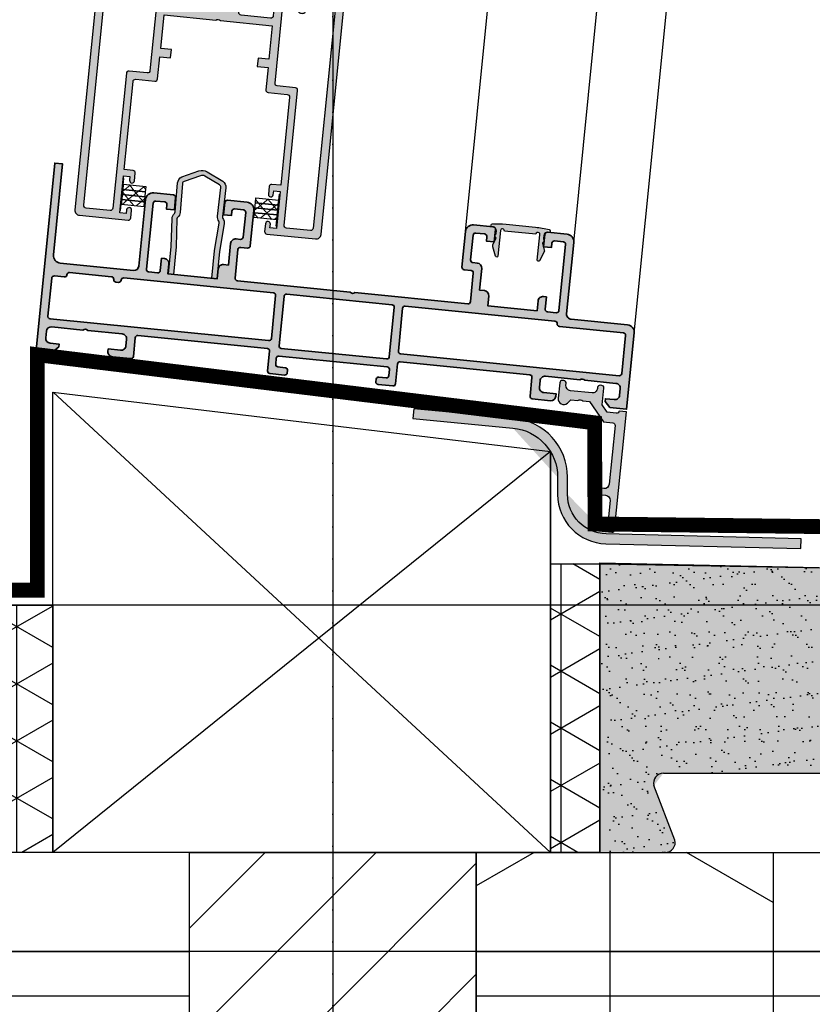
# Model space of a CAD drawing. Header units: metres. Extents: x 135527 to 1530300, y -118103 to -69281.
# Tile 24 of 89: x 151700 to 151860, y -105021 to -104822. Entities that reach past the tile are written whole.
import ezdxf

# ---------------------------------------------------------------- set-up
doc = ezdxf.new("R2010")
doc.units = ezdxf.units.M
doc.header["$LTSCALE"] = 0.1
for name, pattern in [('DASHDOT2', [12.7, 6.35, -3.175, 0, -3.175]), ('HIDDEN', [0.375, 0.25, -0.125]), ('HIDDEN2', [4.7625, 3.175, -1.5875])]:
    doc.linetypes.add(name, pattern=pattern)
doc.layers.get('DEFPOINTS').update_dxf_attribs({"color": 6})
for name, color, linetype in [('0S-aanzicht', 7, 'Continuous'), ('0S-profielen', 7, 'Continuous'), ('30', 3, 'Continuous'), ('_01-STRAMIENEN', 8, 'DASHDOT2'), ('_01_Hoogtelijnen', 253, 'HIDDEN'), ('_02-SECTION', 2, 'Continuous'), ('_02Constructie', 2, 'Continuous'), ('_03-PROJECTION', 1, 'Continuous'), ('_04-plafond', 252, 'HIDDEN2'), ('_09-HATCH', 7, 'Continuous')]:
    doc.layers.add(name, color=color, linetype=linetype)
for name, color, linetype, lineweight in [('0S-Profile Aluminium', 254, 'Continuous', 35), ('0S-Shading Aluminium', 252, 'Continuous', 20), ('0S-Shading EPDM', 25, 'Continuous', 13), ('0S-Shading PVC-U', 253, 'Continuous', 13), ('0S-toebehoren', 64, 'Continuous', 25)]:
    doc.layers.add(name, color=color, linetype=linetype, lineweight=lineweight)
doc.styles.add('NIO 1_100 klein', font='arial.ttf', dxfattribs={"height": 200})

# ---------------------------------------------------------------- blocks, each defined once
blk = doc.blocks.new('detailkader')
at = {"layer": 'DEFPOINTS'}
blk.add_line((1067.7, 1426.55), (1067.7, 41.55), dxfattribs=at)
at = {"layer": 'DEFPOINTS', "style": 'NIO 1_100 klein'}
blk.add_attdef('DETAILNUMMER', (110.88, 150.74), '', height=50, dxfattribs=at)
blk = doc.blocks.new('*U107')
at = {"layer": '_09-HATCH', "ltscale": 10}
h = blk.add_hatch(dxfattribs=at)
h.set_pattern_fill('NET3', color=256, scale=18.9, style=0)
h.set_pattern_definition([(0, (-57851.93, 0), (0, 60.0075), []), (60, (-57851.93, 0), (-51.96802, 30.00375), []), (120, (-57851.93, 0), (-51.96802, -30.00375), [])])
h.paths.add_polyline_path([(-15987.15, 0), (-15709.65, 0), (-15709.65, 60), (-15987.15, 60)])
at = {"layer": '_02-SECTION', "color": 1}
blk.add_lwpolyline([(-15987.15, 0), (-15709.65, 0), (-15709.65, 60), (-15987.15, 60)], close=True, dxfattribs=at)
blk = doc.blocks.new('*U395')
at = {"layer": '_01_Hoogtelijnen', "ltscale": 50}
for p, q in [((1707.11, 1058.86), (419.38, 1058.86)), ((1707.11, 988.86), (419.38, 988.86))]:
    blk.add_line(p, q, dxfattribs=at)
at = {"layer": 'DEFPOINTS'}
for p, q in [((1707.11, 1058.86), (419.38, 1058.86)), ((1707.11, 988.86), (419.38, 988.86))]:
    blk.add_line(p, q, dxfattribs=at)
blk = doc.blocks.new('204456')
at = {"layer": '0S-Shading EPDM'}
h = blk.add_hatch(dxfattribs=at)
h.set_pattern_fill('ANSI37', color=256, scale=0.625, angle=90, style=0)
h.paths.add_polyline_path([(3.05, -1.55), (4.05, -1.55), (4.05, 3.1), (3.05, 3.1)])
h = blk.add_hatch(dxfattribs=at)
h.set_pattern_fill('ANSI37', color=256, scale=0.625, angle=90, style=0)
h.paths.add_polyline_path([(4.05, -1.55), (5.05, -1.55), (5.05, 3.1), (4.05, 3.1)])
h = blk.add_hatch(dxfattribs=at)
h.set_pattern_fill('ANSI37', color=256, scale=0.625, angle=90, style=0)
h.paths.add_polyline_path([(5.05, -1.55), (6.05, -1.55), (6.05, 3.1), (5.05, 3.1)])
h = blk.add_hatch(dxfattribs=at)
h.set_pattern_fill('ANSI37', color=256, scale=0.625, angle=90, style=0)
h.paths.add_polyline_path([(6.05, -1.55), (7.05, -1.55), (7.05, 3.1), (6.05, 3.1)])
h = blk.add_hatch(dxfattribs=at)
h.set_pattern_fill('ANSI37', color=256, scale=0.625, angle=90, style=0)
h.paths.add_polyline_path([(1.8, -1.64), (8.3, -1.64), (8.3, -1.55), (7.05, -1.55), (6.05, -1.55), (5.05, -1.55), (4.05, -1.55), (3.05, -1.55), (1.8, -1.55)])
for points in [[(3.05, -1.55), (4.05, -1.55), (4.05, 3.1), (3.05, 3.1), (3.05, -1.55)], [(4.05, -1.55), (5.05, -1.55), (5.05, 3.1), (4.05, 3.1), (4.05, -1.55)], [(5.05, -1.55), (6.05, -1.55), (6.05, 3.1), (5.05, 3.1), (5.05, -1.55)], [(6.05, -1.55), (7.05, -1.55), (7.05, 3.1), (6.05, 3.1), (6.05, -1.55)], [(1.8, -1.64), (8.3, -1.64), (8.3, -1.55), (7.05, -1.55), (6.05, -1.55), (5.05, -1.55), (4.05, -1.55), (3.05, -1.55), (1.8, -1.55), (1.8, -1.64)]]:
    blk.add_lwpolyline(points, close=True)
blk = doc.blocks.new('202438')
at = {"layer": '0S-Shading Aluminium'}
h = blk.add_hatch(color=256, dxfattribs=at)
edge = h.paths.add_edge_path()
edge.add_arc((1.6, 2.48), 1.5, 119.9997, 180.0004)
edge.add_line((0.1, 2.48), (0.2, -3.39))
edge.add_arc((-0.3, -3.4), 0.5, -41.3353, 0.9999, ccw=False)
edge.add_arc((1.2, -4.72), 1.5, 138.6647, 184)
edge.add_line((-0.29, -4.83), (0.1, -10.43))
edge.add_line((0.1, -10.43), (0.1, -16))
edge.add_line((0.1, -16), (1.1, -16))
edge.add_line((1.1, -16), (1.1, -10.42))
edge.add_arc((0.6, -10.42), 0.5, 0, 4)
edge.add_line((1.1, -10.38), (0.7, -4.74))
edge.add_arc((1.2, -4.71), 0.5, 138.6254, 184, ccw=False)
edge.add_arc((-0.3, -3.38), 1.5, 318.6254, 360.9977)
edge.add_line((1.2, -3.36), (1.1, 2.47))
edge.add_arc((1.6, 2.47), 0.5, 114.9992, 180.9977, ccw=False)
edge.add_line((1.39, 2.93), (4.58, 4.41))
edge.add_arc((5, 3.51), 1, 65.0008, 114.9992, ccw=False)
edge.add_line((5.42, 4.41), (8.61, 2.93))
edge.add_arc((8.4, 2.47), 0.5, -0.9977, 65.0008, ccw=False)
edge.add_line((8.9, 2.47), (8.8, -3.4))
edge.add_arc((10.21, -3.43), 1.41, 178.9421, 222.4169)
edge.add_arc((8.8, -4.71), 0.5, -4, 42.4169, ccw=False)
edge.add_line((9.3, -4.75), (8.9, -10.38))
edge.add_arc((9.4, -10.42), 0.5, 176, 180)
edge.add_line((8.9, -10.42), (8.9, -16))
edge.add_line((8.9, -16), (9.9, -16))
edge.add_line((9.9, -16), (9.9, -10.43))
edge.add_line((9.9, -10.43), (10.29, -4.83))
edge.add_arc((8.8, -4.72), 1.5, 356, 401.3389)
edge.add_arc((10.3, -3.4), 0.5, 179.0001, 221.3389, ccw=False)
edge.add_line((9.8, -3.39), (9.9, 2.48))
edge.add_arc((8.4, 2.48), 1.5, 0.0009, 59.999)
edge.add_line((9.15, 3.78), (5.85, 5.32))
edge.add_arc((5, 3.51), 2, 65, 115)
edge.add_line((4.15, 5.32), (0.85, 3.78))
blk.add_lwpolyline([(0.85, 3.78, 0.267953), (0.1, 2.48), (0.2, -3.39, -0.186852), (0.08, -3.73, 0.200434), (-0.29, -4.83), (0.1, -10.43), (0.1, -16), (1.1, -16), (1.1, -10.42, 0.017455), (1.1, -10.38), (0.7, -4.74, -0.200612), (0.83, -4.38, 0.18702), (1.2, -3.36), (1.1, 2.47, -0.296206), (1.39, 2.93), (4.58, 4.41, -0.221687), (5.42, 4.41), (8.61, 2.93, -0.296206), (8.9, 2.47), (8.8, -3.4, 0.192003), (9.17, -4.38, -0.205348), (9.3, -4.75), (8.9, -10.38, 0.017455), (8.9, -10.42), (8.9, -16), (9.9, -16), (9.9, -10.43), (10.29, -4.83, 0.20045), (9.92, -3.73, -0.186868), (9.8, -3.39), (9.9, 2.48, 0.26794), (9.15, 3.78), (5.85, 5.32, 0.221695), (4.15, 5.32), (0.85, 3.78)], format="xyb", close=True)
blk = doc.blocks.new('365350')
at = {"layer": '0S-Shading Aluminium'}
h = blk.add_hatch(color=256, dxfattribs=at)
edge = h.paths.add_edge_path()
edge.add_arc((1, 49), 1, 90, 180)
edge.add_line((0, 49), (0, 39.1))
edge.add_arc((0.5, 39.1), 0.5, 180, 270)
edge.add_line((0.5, 38.6), (2.05, 38.6))
edge.add_arc((2.05, 39.1), 0.5, 270, 450)
edge.add_line((2.05, 39.6), (1.3, 39.6))
edge.add_line((1.3, 39.6), (1.3, 40.9))
edge.add_line((1.3, 40.9), (8.8, 40.9))
edge.add_line((8.8, 40.9), (8.8, 39.6))
edge.add_line((8.8, 39.6), (8.05, 39.6))
edge.add_arc((8.05, 39.1), 0.5, 90, 270)
edge.add_line((8.05, 38.6), (9.6, 38.6))
edge.add_arc((9.6, 39.1), 0.5, 270, 360)
edge.add_line((10.1, 39.1), (10.1, 40.9))
edge.add_line((10.1, 40.9), (28, 40.9))
edge.add_arc((28, 40.4), 0.5, 0.0002, 90, ccw=False)
edge.add_line((28.5, 40.4), (28.5, 36.5))
edge.add_arc((29, 36.5), 0.5, 180.0002, 270)
edge.add_line((29, 36), (33.5, 36))
edge.add_line((33.5, 36), (33.5, 33.8))
edge.add_line((33.5, 33.8), (35.2, 33.8))
edge.add_line((35.2, 33.8), (35.2, 36))
edge.add_line((35.2, 36), (42, 36))
edge.add_line((42, 36), (42, 25.5))
edge.add_arc((41.48, 25), 0.725, -43.6042, 43.6042, ccw=False)
edge.add_line((42, 24.5), (42, 14))
edge.add_line((42, 14), (35.2, 14))
edge.add_line((35.2, 14), (35.2, 16.2))
edge.add_line((35.2, 16.2), (33.5, 16.2))
edge.add_line((33.5, 16.2), (33.5, 14))
edge.add_line((33.5, 14), (29, 14))
edge.add_arc((29, 13.5), 0.5, 90.0002, 180)
edge.add_line((28.5, 13.5), (28.5, 9.6))
edge.add_arc((28, 9.6), 0.5, 270, 360, ccw=False)
edge.add_line((28, 9.1), (10.1, 9.1))
edge.add_line((10.1, 9.1), (10.1, 10.9))
edge.add_arc((9.6, 10.9), 0.5, 360, 450)
edge.add_line((9.6, 11.4), (8.05, 11.4))
edge.add_arc((8.05, 10.9), 0.5, 90, 270)
edge.add_line((8.05, 10.4), (8.8, 10.4))
edge.add_line((8.8, 10.4), (8.8, 9.1))
edge.add_line((8.8, 9.1), (1.3, 9.1))
edge.add_line((1.3, 9.1), (1.3, 10.4))
edge.add_line((1.3, 10.4), (2.05, 10.4))
edge.add_arc((2.05, 10.9), 0.5, 270, 450)
edge.add_line((2.05, 11.4), (0.5, 11.4))
edge.add_arc((0.5, 10.9), 0.5, 90, 180)
edge.add_line((0, 10.9), (0, 1))
edge.add_arc((1, 1), 1, 180, 270)
edge.add_line((1, 0), (88.5, 0))
edge.add_arc((88.5, 0.5), 0.5, 270, 360)
edge.add_line((89, 0.5), (89, 4.5))
edge.add_arc((88.5, 4.5), 0.5, 0, 90)
edge.add_line((88.5, 5), (87.2, 5))
edge.add_arc((87.2, 4.5), 0.5, 90, 180)
edge.add_line((86.7, 4.5), (86.7, 4))
edge.add_line((86.7, 4), (87.7, 4))
edge.add_line((87.7, 4), (87.7, 2.5))
edge.add_arc((86.7, 2.5), 1, -90, 0, ccw=False)
edge.add_line((86.7, 1.5), (82.7, 1.5))
edge.add_arc((82.7, 2.5), 1, 180, 270, ccw=False)
edge.add_line((81.7, 2.5), (81.7, 4))
edge.add_line((81.7, 4), (82.7, 4))
edge.add_line((82.7, 4), (82.7, 4.5))
edge.add_arc((82.2, 4.5), 0.5, 0, 90)
edge.add_line((82.2, 5), (79.6, 5))
edge.add_arc((79.6, 4.5), 0.5, 90, 180)
edge.add_line((79.1, 4.5), (79.1, 4))
edge.add_arc((79.6, 4), 0.5, 180, 270)
edge.add_line((79.6, 3.5), (79.9, 3.5))
edge.add_arc((79.9, 3), 0.5, 0, 90, ccw=False)
edge.add_line((80.4, 3), (80.4, 2.2))
edge.add_arc((79.9, 2.2), 0.5, -90, 0, ccw=False)
edge.add_line((79.9, 1.7), (66.8, 1.7))
edge.add_line((66.8, 1.7), (62.94, 1.94))
edge.add_arc((63, 2.94), 1, 180, 266.4237, ccw=False)
edge.add_line((62, 2.94), (62, 29.8))
edge.add_arc((62.5, 29.8), 0.5, 90, 180, ccw=False)
edge.add_line((62.5, 30.3), (66.3, 30.3))
edge.add_arc((66.3, 30.8), 0.5, 270, 360)
edge.add_line((66.8, 30.8), (66.8, 34.5))
edge.add_arc((65.8, 34.5), 1, 360, 450)
edge.add_line((65.8, 35.5), (65.3, 35.5))
edge.add_line((65.3, 35.5), (65.3, 33))
edge.add_arc((64.3, 33), 1, 270, 360, ccw=False)
edge.add_line((64.3, 32), (63, 32))
edge.add_arc((63, 33), 1, 180, 270, ccw=False)
edge.add_line((62, 33), (62, 40))
edge.add_arc((62.53, 40.5), 0.725, 136.3972, 223.6028, ccw=False)
edge.add_line((62, 41), (62, 47.3))
edge.add_arc((63, 47.3), 1, 90, 180, ccw=False)
edge.add_line((63, 48.3), (64.3, 48.3))
edge.add_arc((64.3, 47.3), 1, 0, 90, ccw=False)
edge.add_line((65.3, 47.3), (65.3, 45.5))
edge.add_line((65.3, 45.5), (65.9, 45.5))
edge.add_line((65.9, 45.5), (67, 46.6))
edge.add_line((67, 46.6), (67, 50))
edge.add_line((67, 50), (1, 50))
edge = h.paths.add_edge_path()
edge.add_arc((2.1, 47.8), 0.5, 90, 180, ccw=False)
edge.add_line((2.1, 48.3), (47.1, 48.3))
edge.add_arc((47.1, 47.8), 0.5, 0, 90, ccw=False)
edge.add_line((47.6, 47.8), (47.6, 42.9))
edge.add_arc((47.1, 42.9), 0.5, -90, 0, ccw=False)
edge.add_line((47.1, 42.4), (45.6, 42.4))
edge.add_arc((45.6, 41.9), 0.5, 90, 180)
edge.add_line((45.1, 41.9), (45.1, 41.4))
edge.add_arc((45.6, 41.4), 0.5, 180, 270)
edge.add_line((45.6, 40.9), (47.1, 40.9))
edge.add_arc((47.1, 40.4), 0.5, 0, 90, ccw=False)
edge.add_line((47.6, 40.4), (47.6, 38.2))
edge.add_arc((47.1, 38.2), 0.5, -90, 0, ccw=False)
edge.add_line((47.1, 37.7), (30.5, 37.7))
edge.add_arc((30.5, 38.2), 0.5, 179.9998, 270, ccw=False)
edge.add_line((30, 38.2), (30, 41.9))
edge.add_arc((29.5, 41.9), 0.5, 359.9998, 450)
edge.add_line((29.5, 42.4), (2.1, 42.4))
edge.add_arc((2.1, 42.9), 0.5, 180, 270, ccw=False)
edge.add_line((1.6, 42.9), (1.6, 47.8))
edge = h.paths.add_edge_path()
edge.add_arc((49.8, 47.8), 0.5, 90, 180, ccw=False)
edge.add_line((49.8, 48.3), (59.8, 48.3))
edge.add_arc((59.8, 47.8), 0.5, 0, 90, ccw=False)
edge.add_line((60.3, 47.8), (60.3, 2.2))
edge.add_arc((59.8, 2.2), 0.5, -90, 0, ccw=False)
edge.add_line((59.8, 1.7), (49.8, 1.7))
edge.add_arc((49.8, 2.2), 0.5, 180, 270, ccw=False)
edge.add_line((49.3, 2.2), (49.3, 13.5))
edge.add_arc((48.8, 13.5), 0.5, 360, 450)
edge.add_line((48.8, 14), (44, 14))
edge.add_arc((44, 14.5), 0.5, 180, 270, ccw=False)
edge.add_line((43.5, 14.5), (43.5, 20.5))
edge.add_arc((44, 20.5), 0.5, 90, 180, ccw=False)
edge.add_line((44, 21), (44.5, 21))
edge.add_arc((44.5, 21.5), 0.5, 270, 360)
edge.add_line((45, 21.5), (45, 28.5))
edge.add_arc((44.5, 28.5), 0.5, 360, 450)
edge.add_line((44.5, 29), (44, 29))
edge.add_arc((44, 29.5), 0.5, 180, 270, ccw=False)
edge.add_line((43.5, 29.5), (43.5, 35.5))
edge.add_arc((44, 35.5), 0.5, 90, 180, ccw=False)
edge.add_line((44, 36), (48.8, 36))
edge.add_arc((48.8, 36.5), 0.5, 270, 360)
edge.add_line((49.3, 36.5), (49.3, 47.8))
edge = h.paths.add_edge_path()
edge.add_line((30, 8.1), (30, 11.8))
edge.add_arc((30.5, 11.8), 0.5, 90.0001, 180, ccw=False)
edge.add_line((30.5, 12.3), (47.1, 12.3))
edge.add_arc((47.1, 11.8), 0.5, 0, 90.0001, ccw=False)
edge.add_line((47.6, 11.8), (47.6, 9.6))
edge.add_arc((47.1, 9.6), 0.5, 270, 360, ccw=False)
edge.add_line((47.1, 9.1), (45.6, 9.1))
edge.add_arc((45.6, 8.6), 0.5, 90, 180)
edge.add_line((45.1, 8.6), (45.1, 8.1))
edge.add_arc((45.6, 8.1), 0.5, 180, 270)
edge.add_line((45.6, 7.6), (47.1, 7.6))
edge.add_arc((47.1, 7.1), 0.5, 0, 90, ccw=False)
edge.add_line((47.6, 7.1), (47.6, 2.2))
edge.add_arc((47.1, 2.2), 0.5, -90, 0, ccw=False)
edge.add_line((47.1, 1.7), (2.1, 1.7))
edge.add_arc((2.1, 2.2), 0.5, 180, 270, ccw=False)
edge.add_line((1.6, 2.2), (1.6, 7.1))
edge.add_arc((2.1, 7.1), 0.5, 90, 180, ccw=False)
edge.add_line((2.1, 7.6), (29.5, 7.6))
edge.add_arc((29.5, 8.1), 0.5, 270, 360)
at = {"color": 1}
blk.add_lwpolyline([(1, 50, 0.414214), (0, 49), (0, 39.1, 0.414214), (0.5, 38.6), (2.05, 38.6, 1), (2.05, 39.6), (1.3, 39.6), (1.3, 40.9), (8.8, 40.9), (8.8, 39.6), (8.05, 39.6, 1), (8.05, 38.6), (9.6, 38.6, 0.414214), (10.1, 39.1), (10.1, 40.9), (28, 40.9, -0.414213), (28.5, 40.4), (28.5, 36.5, 0.414213), (29, 36), (33.5, 36), (33.5, 33.8), (35.2, 33.8), (35.2, 36), (42, 36), (42, 25.5, -0.400014), (42, 24.5), (42, 14), (35.2, 14), (35.2, 16.2), (33.5, 16.2), (33.5, 14), (29, 14, 0.414212), (28.5, 13.5), (28.5, 9.6, -0.414214), (28, 9.1), (10.1, 9.1), (10.1, 10.9, 0.414214), (9.6, 11.4), (8.05, 11.4, 1), (8.05, 10.4), (8.8, 10.4), (8.8, 9.1), (1.3, 9.1), (1.3, 10.4), (2.05, 10.4, 1), (2.05, 11.4), (0.5, 11.4, 0.414214), (0, 10.9), (0, 1, 0.414214), (1, 0), (88.5, 0, 0.414214), (89, 0.5), (89, 4.5, 0.414214), (88.5, 5), (87.2, 5, 0.414214), (86.7, 4.5), (86.7, 4), (87.7, 4), (87.7, 2.5, -0.414214), (86.7, 1.5), (82.7, 1.5, -0.414214), (81.7, 2.5), (81.7, 4), (82.7, 4), (82.7, 4.5, 0.414214), (82.2, 5), (79.6, 5, 0.414214), (79.1, 4.5), (79.1, 4, 0.414214), (79.6, 3.5), (79.9, 3.5, -0.414214), (80.4, 3), (80.4, 2.2, -0.414214), (79.9, 1.7), (66.8, 1.7), (62.94, 1.94, -0.396047), (62, 2.94), (62, 29.8, -0.414214), (62.5, 30.3), (66.3, 30.3, 0.414214), (66.8, 30.8), (66.8, 34.5, 0.414214), (65.8, 35.5), (65.3, 35.5), (65.3, 33, -0.414214), (64.3, 32), (63, 32, -0.414214), (62, 33), (62, 40, -0.4), (62, 41), (62, 47.3, -0.414214), (63, 48.3), (64.3, 48.3, -0.414214), (65.3, 47.3), (65.3, 45.5), (65.9, 45.5), (67, 46.6), (67, 50), (1, 50)], format="xyb", close=True, dxfattribs=at)
for points in [[(1.6, 47.8, -0.414214), (2.1, 48.3), (47.1, 48.3, -0.414214), (47.6, 47.8), (47.6, 42.9, -0.414214), (47.1, 42.4), (45.6, 42.4, 0.414214), (45.1, 41.9), (45.1, 41.4, 0.414214), (45.6, 40.9), (47.1, 40.9, -0.414213), (47.6, 40.4), (47.6, 38.2, -0.414214), (47.1, 37.7), (30.5, 37.7, -0.414214), (30, 38.2), (30, 41.9, 0.414214), (29.5, 42.4), (2.1, 42.4, -0.414214), (1.6, 42.9), (1.6, 47.8)], [(49.3, 47.8, -0.414214), (49.8, 48.3), (59.8, 48.3, -0.414214), (60.3, 47.8), (60.3, 2.2, -0.414214), (59.8, 1.7), (49.8, 1.7, -0.414214), (49.3, 2.2), (49.3, 13.5, 0.414214), (48.8, 14), (44, 14, -0.414214), (43.5, 14.5), (43.5, 20.5, -0.414214), (44, 21), (44.5, 21, 0.414214), (45, 21.5), (45, 28.5, 0.414214), (44.5, 29), (44, 29, -0.414214), (43.5, 29.5), (43.5, 35.5, -0.414214), (44, 36), (48.8, 36, 0.414214), (49.3, 36.5), (49.3, 47.8)], [(30, 8.1), (30, 11.8, -0.414213), (30.5, 12.3), (47.1, 12.3, -0.414214), (47.6, 11.8), (47.6, 9.6, -0.414213), (47.1, 9.1), (45.6, 9.1, 0.414214), (45.1, 8.6), (45.1, 8.1, 0.414214), (45.6, 7.6), (47.1, 7.6, -0.414214), (47.6, 7.1), (47.6, 2.2, -0.414214), (47.1, 1.7), (2.1, 1.7, -0.414214), (1.6, 2.2), (1.6, 7.1, -0.414214), (2.1, 7.6), (29.5, 7.6, 0.414214), (30, 8.1)]]:
    blk.add_lwpolyline(points, format="xyb", close=True)
blk = doc.blocks.new('148170')
at = {"layer": '0S-Shading Aluminium'}
h = blk.add_hatch(color=256, dxfattribs=at)
edge = h.paths.add_edge_path()
edge.add_line((0, 120), (0, 116.6))
edge.add_line((0, 116.6), (1.1, 115.5))
edge.add_line((1.1, 115.5), (1.7, 115.5))
edge.add_line((1.7, 115.5), (1.7, 117.3))
edge.add_arc((2.7, 117.3), 1, 90, 180, ccw=False)
edge.add_line((2.7, 118.3), (4, 118.3))
edge.add_arc((4, 117.3), 1, 0, 90, ccw=False)
edge.add_line((5, 117.3), (5, 111))
edge.add_arc((4.47, 110.5), 0.725, -43.6032, 43.6032, ccw=False)
edge.add_line((5, 110), (5, 103))
edge.add_arc((4, 103), 1, -90.0004, 0.0004, ccw=False)
edge.add_line((4, 102), (2.7, 102))
edge.add_arc((2.7, 103), 1, 179.9996, 270.0004, ccw=False)
edge.add_line((1.7, 103), (1.7, 105.5))
edge.add_line((1.7, 105.5), (1.2, 105.5))
edge.add_arc((1.2, 104.5), 1, 89.9999, 180.0001)
edge.add_line((0.2, 104.5), (0.2, 100.8))
edge.add_arc((0.7, 100.8), 0.5, 179.9995, 270.0005)
edge.add_line((0.7, 100.3), (4.5, 100.3))
edge.add_arc((4.5, 99.8), 0.5, 0.0013, 89.9987, ccw=False)
edge.add_line((5, 99.8), (5, 73.5))
edge.add_arc((4.5, 73.5), 0.5, -90.0003, 0.0003, ccw=False)
edge.add_line((4.5, 73), (0.5, 73))
edge.add_arc((0.5, 72.5), 0.5, 89.9996, 180.0004)
edge.add_line((0, 72.5), (0, 69.5))
edge.add_arc((0.5, 69.5), 0.5, 179.9996, 270.0004)
edge.add_line((0.5, 69), (1, 69))
edge.add_arc((1, 69.5), 0.5, 270.0001, 359.9999)
edge.add_line((1.5, 69.5), (1.5, 71))
edge.add_arc((2, 71), 0.5, 89.9998, 180.0004, ccw=False)
edge.add_line((2, 71.5), (3.2, 71.5))
edge.add_arc((3.2, 71), 0.5, -0.0003, 90.0003, ccw=False)
edge.add_line((3.7, 71), (3.7, 49))
edge.add_arc((3.2, 49), 0.5, -90.0003, 0.0003, ccw=False)
edge.add_line((3.2, 48.5), (2, 48.5))
edge.add_arc((2, 49), 0.5, 179.9996, 270.0002, ccw=False)
edge.add_line((1.5, 49), (1.5, 50.5))
edge.add_arc((1, 50.5), 0.5, 0.0001, 89.9999)
edge.add_line((1, 51), (0.5, 51))
edge.add_arc((0.5, 50.5), 0.5, 89.9996, 180.0004)
edge.add_line((0, 50.5), (0, 47.5))
edge.add_arc((0.5, 47.5), 0.5, 179.9996, 270.0004)
edge.add_line((0.5, 47), (4.5, 47))
edge.add_arc((4.5, 46.5), 0.5, -0.0003, 90.0003, ccw=False)
edge.add_line((5, 46.5), (5, 20.2))
edge.add_arc((4.5, 20.2), 0.5, -90.0022, 0.0022, ccw=False)
edge.add_line((4.5, 19.7), (0.7, 19.7))
edge.add_arc((0.7, 19.2), 0.5, 90.0021, 179.9979)
edge.add_line((0.2, 19.2), (0.2, 15.5))
edge.add_arc((1.2, 15.5), 1, 180.0013, 269.9987)
edge.add_line((1.2, 14.5), (1.7, 14.5))
edge.add_line((1.7, 14.5), (1.7, 17))
edge.add_arc((2.7, 17), 1, 89.9993, 180.0007, ccw=False)
edge.add_line((2.7, 18), (4, 18))
edge.add_arc((4, 17), 1, -0.0007, 90.0007, ccw=False)
edge.add_line((5, 17), (5, 10))
edge.add_arc((4.47, 9.5), 0.725, -43.6038, 43.6038, ccw=False)
edge.add_line((5, 9), (5, 2.7))
edge.add_arc((4, 2.7), 1, -90.0009, 0.0009, ccw=False)
edge.add_line((4, 1.7), (2.7, 1.7))
edge.add_arc((2.7, 2.7), 1, 179.9991, 270.0009, ccw=False)
edge.add_line((1.7, 2.7), (1.7, 4.5))
edge.add_line((1.7, 4.5), (1.1, 4.5))
edge.add_line((1.1, 4.5), (0, 3.4))
edge.add_line((0, 3.4), (0, 0))
edge.add_line((0, 0), (15.5, 0))
edge.add_arc((15.5, 1.5), 1.5, 270.0004, 359.9996)
edge.add_line((17, 1.5), (17, 13))
edge.add_arc((18, 13), 1, 89.9998, 180.0002, ccw=False)
edge.add_line((18, 14), (32.5, 14))
edge.add_arc((32.5, 15.5), 1.5, 270.0005, 359.9996)
edge.add_line((34, 15.5), (34, 19.5))
edge.add_arc((33.5, 19.5), 0.5, 359.9976, 450.0019)
edge.add_line((33.5, 20), (31, 20))
edge.add_line((31, 20), (31, 18.4))
edge.add_line((31, 18.4), (31.9, 18.4))
edge.add_arc((31.9, 17.9), 0.5, 0.0015, 89.9982, ccw=False)
edge.add_line((32.4, 17.9), (32.4, 16.1))
edge.add_arc((31.9, 16.1), 0.5, 270.0007, 359.9995, ccw=False)
edge.add_line((31.9, 15.6), (18.5, 15.6))
edge.add_arc((18.5, 16.1), 0.5, 180.0014, 269.9986, ccw=False)
edge.add_line((18, 16.1), (18, 17.9))
edge.add_arc((18.5, 17.9), 0.5, 90.0025, 179.9975, ccw=False)
edge.add_line((18.5, 18.4), (21, 18.4))
edge.add_line((21, 18.4), (21, 19))
edge.add_arc((20, 19), 1, 359.9993, 450.0007)
edge.add_line((20, 20), (18, 20))
edge.add_line((18, 20), (18, 30))
edge.add_line((18, 30), (20, 30))
edge.add_arc((20, 31), 1, 270.001, 359.999)
edge.add_line((21, 31), (21, 32))
edge.add_line((21, 32), (25.4, 32))
edge.add_arc((25.4, 33), 1, 270.0011, 359.9989)
edge.add_line((26.4, 33), (26.4, 33.9))
edge.add_arc((26.9, 33.9), 0.5, 90.0017, 179.9983, ccw=False)
edge.add_line((26.9, 34.4), (31.9, 34.4))
edge.add_arc((31.9, 33.9), 0.5, 0.0015, 89.9982, ccw=False)
edge.add_line((32.4, 33.9), (32.4, 32.1))
edge.add_arc((31.9, 32.1), 0.5, 270.0007, 359.9995, ccw=False)
edge.add_line((31.9, 31.6), (31, 31.6))
edge.add_line((31, 31.6), (31, 30))
edge.add_line((31, 30), (33.5, 30))
edge.add_arc((33.5, 30.5), 0.5, 270.002, 359.9985)
edge.add_line((34, 30.5), (34, 34.5))
edge.add_arc((32.5, 34.5), 1.5, 359.9989, 450.001)
edge.add_line((32.5, 36), (25.3, 36))
edge.add_arc((25.3, 35.5), 0.5, 89.9975, 180.0025)
edge.add_line((24.8, 35.5), (24.8, 34.1))
edge.add_arc((24.3, 34.1), 0.5, 270.0014, 359.9986, ccw=False)
edge.add_line((24.3, 33.6), (18.5, 33.6))
edge.add_arc((18.5, 34.1), 0.5, 180.0014, 269.9986, ccw=False)
edge.add_line((18, 34.1), (18, 57))
edge.add_arc((18.52, 57.5), 0.725, 136.3974, 223.6026, ccw=False)
edge.add_line((18, 58), (18, 80.9))
edge.add_arc((18.5, 80.9), 0.5, 90.0005, 179.9995, ccw=False)
edge.add_line((18.5, 81.4), (24.3, 81.4))
edge.add_arc((24.3, 80.9), 0.5, 0.0005, 89.9995, ccw=False)
edge.add_line((24.8, 80.9), (24.8, 79.5))
edge.add_arc((25.3, 79.5), 0.5, 179.9995, 270.0005)
edge.add_line((25.3, 79), (32.5, 79))
edge.add_arc((32.5, 80.5), 1.5, 269.9998, 360.0004)
edge.add_line((34, 80.5), (34, 84.5))
edge.add_arc((33.5, 84.5), 0.5, 359.9996, 450)
edge.add_line((33.5, 85), (31, 85))
edge.add_line((31, 85), (31, 83.4))
edge.add_line((31, 83.4), (31.9, 83.4))
edge.add_arc((31.9, 82.9), 0.5, -0.0004, 90.0002, ccw=False)
edge.add_line((32.4, 82.9), (32.4, 81.1))
edge.add_arc((31.9, 81.1), 0.5, -90.0002, 0.0004, ccw=False)
edge.add_line((31.9, 80.6), (26.9, 80.6))
edge.add_arc((26.9, 81.1), 0.5, 179.9997, 270.0003, ccw=False)
edge.add_line((26.4, 81.1), (26.4, 82))
edge.add_arc((25.4, 82), 1, 359.9997, 450.0003)
edge.add_line((25.4, 83), (21, 83))
edge.add_line((21, 83), (21, 84))
edge.add_arc((20, 84), 1, 359.9996, 450.0004)
edge.add_line((20, 85), (18, 85))
edge.add_line((18, 85), (18, 95))
edge.add_line((18, 95), (20, 95))
edge.add_arc((20, 96), 1, 269.9996, 360.0004)
edge.add_line((21, 96), (21, 96.6))
edge.add_line((21, 96.6), (18.5, 96.6))
edge.add_arc((18.5, 97.1), 0.5, 180.0005, 269.9995, ccw=False)
edge.add_line((18, 97.1), (18, 98.9))
edge.add_arc((18.5, 98.9), 0.5, 90.0005, 179.9995, ccw=False)
edge.add_line((18.5, 99.4), (31.9, 99.4))
edge.add_arc((31.9, 98.9), 0.5, -0.0004, 90.0002, ccw=False)
edge.add_line((32.4, 98.9), (32.4, 97.1))
edge.add_arc((31.9, 97.1), 0.5, -90.0002, 0.0004, ccw=False)
edge.add_line((31.9, 96.6), (31, 96.6))
edge.add_line((31, 96.6), (31, 95))
edge.add_line((31, 95), (33.5, 95))
edge.add_arc((33.5, 95.5), 0.5, 270, 360.0004)
edge.add_line((34, 95.5), (34, 99.5))
edge.add_arc((32.5, 99.5), 1.5, 359.9996, 450.0002)
edge.add_line((32.5, 101), (19, 101))
edge.add_arc((19, 102), 1, 180.0001, 269.9999, ccw=False)
edge.add_line((18, 102), (18, 116.9))
edge.add_arc((19.5, 116.9), 1.5, 89.9999, 180.0001, ccw=False)
edge.add_line((19.5, 118.4), (38, 118.4))
edge.add_line((38, 118.4), (38, 120))
edge.add_line((38, 120), (0, 120))
edge = h.paths.add_edge_path()
edge.add_arc((7.1, 117.8), 0.5, 89.9994, 180.0006, ccw=False)
edge.add_line((7.1, 118.3), (14.8, 118.3))
edge.add_arc((14.8, 117.8), 0.5, -0.0006, 90.0006, ccw=False)
edge.add_line((15.3, 117.8), (15.3, 115.8))
edge.add_arc((15.8, 115.8), 0.5, 180, 270.0003)
edge.add_arc((15.8, 114.8), 0.5, 0, 90.0003, ccw=False)
edge.add_line((16.3, 114.8), (16.3, 106.3))
edge.add_arc((15.8, 106.3), 0.5, -90.0003, 0, ccw=False)
edge.add_arc((15.8, 105.3), 0.5, 89.9997, 180)
edge.add_line((15.3, 105.3), (15.3, 104.8))
edge.add_arc((15.8, 104.8), 0.5, 180, 270.0003)
edge.add_arc((15.8, 103.8), 0.5, 0, 90.0003, ccw=False)
edge.add_line((16.3, 103.8), (16.3, 73.4))
edge.add_arc((15.8, 73.4), 0.5, 270, 359.9994, ccw=False)
edge.add_line((15.8, 72.9), (7.1, 72.9))
edge.add_arc((7.1, 73.4), 0.5, 179.9994, 270.0006, ccw=False)
edge.add_line((6.6, 73.4), (6.6, 117.8))
edge = h.paths.add_edge_path()
edge.add_arc((5.8, 70.7), 0.5, 90.0001, 179.9999, ccw=False)
edge.add_line((5.8, 71.2), (15.8, 71.2))
edge.add_arc((15.8, 70.7), 0.5, 0.0001, 90.0005, ccw=False)
edge.add_line((16.3, 70.7), (16.3, 49.3))
edge.add_arc((15.8, 49.3), 0.5, 270, 359.9994, ccw=False)
edge.add_line((15.8, 48.8), (5.8, 48.8))
edge.add_arc((5.8, 49.3), 0.5, 180.0005, 269.9995, ccw=False)
edge.add_line((5.3, 49.3), (5.3, 70.7))
edge = h.paths.add_edge_path()
edge.add_line((6.6, 2.2), (6.6, 46.6))
edge.add_arc((7.1, 46.6), 0.5, 89.9988, 180.0012, ccw=False)
edge.add_line((7.1, 47.1), (15.8, 47.1))
edge.add_arc((15.8, 46.6), 0.5, 0, 90.0006, ccw=False)
edge.add_line((16.3, 46.6), (16.3, 16.2))
edge.add_arc((15.8, 16.2), 0.5, 269.9997, 360, ccw=False)
edge.add_arc((15.8, 15.2), 0.5, 89.9997, 180)
edge.add_line((15.3, 15.2), (15.3, 2.2))
edge.add_arc((14.8, 2.2), 0.5, -90.0026, 0.0026, ccw=False)
edge.add_line((14.8, 1.7), (7.1, 1.7))
edge.add_arc((7.1, 2.2), 0.5, 179.9974, 270.0026, ccw=False)
at = {"layer": '0S-Profile Aluminium', "color": 1}
blk.add_lwpolyline([(0, 120), (0, 116.6), (1.1, 115.5), (1.7, 115.5), (1.7, 117.3, -0.414213), (2.7, 118.3), (4, 118.3, -0.414213), (5, 117.3), (5, 111, -0.400003), (5, 110), (5, 103, -0.414218), (4, 102), (2.7, 102, -0.414217), (1.7, 103), (1.7, 105.5), (1.2, 105.5, 0.414215), (0.2, 104.5), (0.2, 100.8, 0.414218), (0.7, 100.3), (4.5, 100.3, -0.4142), (5, 99.8), (5, 73.5, -0.414216), (4.5, 73), (0.5, 73, 0.414217), (0, 72.5), (0, 69.5, 0.414217), (0.5, 69), (1, 69, 0.414212), (1.5, 69.5), (1.5, 71, -0.414217), (2, 71.5), (3.2, 71.5, -0.414216), (3.7, 71), (3.7, 49, -0.414216), (3.2, 48.5), (2, 48.5, -0.414217), (1.5, 49), (1.5, 50.5, 0.414212), (1, 51), (0.5, 51, 0.414217), (0, 50.5), (0, 47.5, 0.414217), (0.5, 47), (4.5, 47, -0.414216), (5, 46.5), (5, 20.2, -0.414236), (4.5, 19.7), (0.7, 19.7, 0.414192), (0.2, 19.2), (0.2, 15.5, 0.4142), (1.2, 14.5), (1.7, 14.5), (1.7, 17, -0.414221), (2.7, 18), (4, 18, -0.414221), (5, 17), (5, 10, -0.40001), (5, 9), (5, 2.7, -0.414223), (4, 1.7), (2.7, 1.7, -0.414222), (1.7, 2.7), (1.7, 4.5), (1.1, 4.5), (0, 3.4), (0, 0), (15.5, 0, 0.414209), (17, 1.5), (17, 13, -0.414215), (18, 14), (32.5, 14, 0.414209), (34, 15.5), (34, 19.5, 0.414236), (33.5, 20), (31, 20), (31, 18.4), (31.9, 18.4, -0.414197), (32.4, 17.9), (32.4, 16.1, -0.414208), (31.9, 15.6), (18.5, 15.6, -0.414199), (18, 16.1), (18, 17.9, -0.414188), (18.5, 18.4), (21, 18.4), (21, 19, 0.414221), (20, 20), (18, 20), (18, 30), (20, 30, 0.414203), (21, 31), (21, 32), (25.4, 32, 0.414202), (26.4, 33), (26.4, 33.9, -0.414196), (26.9, 34.4), (31.9, 34.4, -0.414197), (32.4, 33.9), (32.4, 32.1, -0.414208), (31.9, 31.6), (31, 31.6), (31, 30), (33.5, 30, 0.414196), (34, 30.5), (34, 34.5, 0.414224), (32.5, 36), (25.3, 36, 0.414239), (24.8, 35.5), (24.8, 34.1, -0.414199), (24.3, 33.6), (18.5, 33.6, -0.414199), (18, 34.1), (18, 57, -0.399998), (18, 58), (18, 80.9, -0.414208), (18.5, 81.4), (24.3, 81.4, -0.414208), (24.8, 80.9), (24.8, 79.5, 0.414219), (25.3, 79), (32.5, 79, 0.414217), (34, 80.5), (34, 84.5, 0.414216), (33.5, 85), (31, 85), (31, 83.4), (31.9, 83.4, -0.414217), (32.4, 82.9), (32.4, 81.1, -0.414217), (31.9, 80.6), (26.9, 80.6, -0.414216), (26.4, 81.1), (26.4, 82, 0.414217), (25.4, 83), (21, 83), (21, 84, 0.414218), (20, 85), (18, 85), (18, 95), (20, 95, 0.414218), (21, 96), (21, 96.6), (18.5, 96.6, -0.414208), (18, 97.1), (18, 98.9, -0.414208), (18.5, 99.4), (31.9, 99.4, -0.414217), (32.4, 98.9), (32.4, 97.1, -0.414217), (31.9, 96.6), (31, 96.6), (31, 95), (33.5, 95, 0.414216), (34, 95.5), (34, 99.5, 0.414217), (32.5, 101), (19, 101, -0.414212), (18, 102), (18, 116.9, -0.414214), (19.5, 118.4), (38, 118.4), (38, 120), (0, 120)], format="xyb", close=True, dxfattribs=at)
at = {"layer": '0S-Profile Aluminium'}
for points in [[(6.6, 117.8, -0.41422), (7.1, 118.3), (14.8, 118.3, -0.41422), (15.3, 117.8), (15.3, 115.8, 0.414215), (15.8, 115.3, -0.414215), (16.3, 114.8), (16.3, 106.3, -0.414215), (15.8, 105.8, 0.414215), (15.3, 105.3), (15.3, 104.8, 0.414215), (15.8, 104.3, -0.414215), (16.3, 103.8), (16.3, 73.4, -0.41421), (15.8, 72.9), (7.1, 72.9, -0.41422), (6.6, 73.4), (6.6, 117.8)], [(5.3, 70.7, -0.414213), (5.8, 71.2), (15.8, 71.2, -0.414215), (16.3, 70.7), (16.3, 49.3, -0.41421), (15.8, 48.8), (5.8, 48.8, -0.414208), (5.3, 49.3), (5.3, 70.7)], [(6.6, 2.2), (6.6, 46.6, -0.414226), (7.1, 47.1), (15.8, 47.1, -0.414217), (16.3, 46.6), (16.3, 16.2, -0.414215), (15.8, 15.7, 0.414215), (15.3, 15.2), (15.3, 2.2, -0.41424), (14.8, 1.7), (7.1, 1.7, -0.41424), (6.6, 2.2)]]:
    blk.add_lwpolyline(points, format="xyb", close=True, dxfattribs=at)
blk = doc.blocks.new('224690')
at = {"layer": '0S-Shading PVC-U'}
h = blk.add_hatch(color=256, dxfattribs=at)
edge = h.paths.add_edge_path()
edge.add_line((2, 0.8), (8, 0.8))
edge.add_arc((8, -19.11), 19.91, 82.0309, 90.0111, ccw=False)
edge.add_arc((10.7, 0.31), 0.3, 5.9958, 78.003, ccw=False)
edge.add_line((11, 0.35), (11, 0))
edge.add_line((11, 0), (10.5, 0))
edge.add_arc((10.5, -0.7), 0.7, 90.0017, 179.9983)
edge.add_line((9.8, -0.7), (9.8, -1.26))
edge.add_arc((10, -1.26), 0.2, 180, 229.8061)
edge.add_arc((9.63, -1.71), 0.381, -58.2759, 49.8061, ccw=False)
edge.add_arc((9.93, -2.2), 0.2, 121.7241, 199.4385)
edge.add_line((9.74, -2.27), (10.22, -3.63))
edge.add_arc((9.75, -3.8), 0.5, -22.6366, 19.4385, ccw=False)
edge.add_line((10.21, -3.99), (9.44, -5.86))
edge.add_arc((9.23, -5.77), 0.227, 180, 337.3634, ccw=False)
edge.add_line((9, -5.77), (9, -0.63))
edge.add_arc((8.6, -0.6), 0.399, 354.9055, 540.2115)
edge.add_line((8.2, -0.6), (1.8, -0.6))
edge.add_arc((1.4, -0.6), 0.399, 359.7885, 534.9055)
edge.add_line((1, -0.56), (1, -5.77))
edge.add_arc((0.77, -5.77), 0.227, -157.3634, 0, ccw=False)
edge.add_line((0.56, -5.86), (-0.21, -3.99))
edge.add_arc((0.25, -3.8), 0.5, 160.5613, 202.6366, ccw=False)
edge.add_line((-0.22, -3.63), (0.26, -2.27))
edge.add_arc((0.07, -2.2), 0.2, 340.5613, 417.1737)
edge.add_arc((0.39, -1.7), 0.396, 131.2711, 237.1737, ccw=False)
edge.add_arc((0, -1.25), 0.2, 311.2711, 360)
edge.add_line((0.2, -1.25), (0.2, -0.7))
edge.add_arc((-0.5, -0.7), 0.7, 0, 90)
edge.add_line((-0.5, 0), (-1, 0))
edge.add_line((-1, 0), (-1, 0.35))
edge.add_arc((-0.7, 0.31), 0.3, 101.997, 174.0042, ccw=False)
edge.add_arc((2, -19.11), 19.91, 89.989, 97.9691, ccw=False)
blk.add_lwpolyline([(2, 0.8), (8, 0.8, -0.034834), (10.76, 0.61, -0.324954), (11, 0.35), (11, 0), (10.5, 0, 0.414196), (9.8, -0.7), (9.8, -1.26, 0.220807), (9.87, -1.42, -0.509976), (9.83, -2.03, 0.352717), (9.74, -2.27), (10.22, -3.63, -0.185678), (10.21, -3.99), (9.44, -5.86, -0.819682), (9, -5.77), (9, -0.63, 1.04741), (8.2, -0.6), (1.8, -0.6, 0.95827), (1, -0.56), (1, -5.77, -0.819682), (0.56, -5.86), (-0.21, -3.99, -0.185679), (-0.22, -3.63), (0.26, -2.27, 0.347319), (0.18, -2.03, -0.498051), (0.13, -1.4, 0.215883), (0.2, -1.25), (0.2, -0.7, 0.414213), (-0.5, 0), (-1, 0), (-1, 0.35, -0.324954), (-0.76, 0.61, -0.034834), (2, 0.8)], format="xyb", close=True)
blk = doc.blocks.new('184110')
at = {"layer": '0S-Shading Aluminium'}
h = blk.add_hatch(color=256, dxfattribs=at)
edge = h.paths.add_edge_path()
edge.add_line((0.5, 0), (0.5, -1.5))
edge.add_arc((0.5, -2), 0.5, 0.0006, 89.9994, ccw=False)
edge.add_line((1, -2), (1, -3.83))
edge.add_line((1, -3.83), (-0.4, -5))
edge.add_line((-0.4, -5), (-3.8, -5))
edge.add_arc((-3.8, -5.5), 0.5, 90.001, 179.999)
edge.add_line((-4.3, -5.5), (-4.3, -5.8))
edge.add_arc((-3.8, -5.8), 0.5, 180.001, 269.999)
edge.add_line((-3.8, -6.3), (-3.6, -6.3))
edge.add_arc((-3.6, -7.3), 1, -0.0003, 90.0003, ccw=False)
edge.add_line((-2.6, -7.3), (-2.6, -11.7))
edge.add_arc((-3.6, -11.7), 1, 270.0001, 359.9999, ccw=False)
edge.add_line((-3.6, -12.7), (-4, -12.7))
edge.add_arc((-4, -13.2), 0.5, 90.0006, 179.9994)
edge.add_line((-4.5, -13.2), (-4.5, -13.5))
edge.add_arc((-4, -13.5), 0.5, 179.9995, 270.0001)
edge.add_line((-4, -14), (-0.84, -14))
edge.add_arc((-0.85, -12.85), 1.15, 270.2152, 404.732)
edge.add_line((-0.03, -12.04), (-0.8, -11.4))
edge.add_line((-0.8, -11.4), (-0.8, -10))
edge.add_arc((-0.27, -9.5), 0.725, 136.3977, 223.6023, ccw=False)
edge.add_line((-0.8, -9), (-0.8, -7.6))
edge.add_line((-0.8, -7.6), (3, -4.41))
edge.add_line((3, -4.41), (3, -2.5))
edge.add_arc((3.5, -2.5), 0.5, 90.0014, 179.9986, ccw=False)
edge.add_line((3.5, -2), (15.4, -2))
edge.add_arc((15.4, -3), 1, 0.0009, 89.9991, ccw=False)
edge.add_line((16.4, -3), (16.4, -4.5))
edge.add_arc((16.9, -4.5), 0.5, 179.999, 270.001)
edge.add_line((16.9, -5), (18.2, -5))
edge.add_arc((18.2, -4.5), 0.5, 269.9991, 360.0009)
edge.add_line((18.7, -4.5), (18.7, -4))
edge.add_line((18.7, -4), (17.7, -4))
edge.add_line((17.7, -4), (17.7, -2.5))
edge.add_arc((18.7, -2.5), 1, 90.0009, 179.9991, ccw=False)
edge.add_line((18.7, -1.5), (22.7, -1.5))
edge.add_arc((22.7, -2.5), 1, 0.0009, 89.9991, ccw=False)
edge.add_line((23.7, -2.5), (23.7, -4))
edge.add_line((23.7, -4), (22.7, -4))
edge.add_line((22.7, -4), (22.7, -4.5))
edge.add_arc((23.2, -4.5), 0.5, 179.9992, 270.0008)
edge.add_line((23.2, -5), (24.5, -5))
edge.add_arc((24.5, -4.5), 0.5, 269.9994, 360.0006)
edge.add_line((25, -4.5), (25, -0.5))
edge.add_arc((24.5, -0.5), 0.5, 0.0011, 89.9989)
edge.add_line((24.5, 0), (0.5, 0))
blk.add_lwpolyline([(0.5, 0), (0.5, -1.5, -0.414208), (1, -2), (1, -3.83), (-0.4, -5), (-3.8, -5, 0.414203), (-4.3, -5.5), (-4.3, -5.8, 0.414203), (-3.8, -6.3), (-3.6, -6.3, -0.414216), (-2.6, -7.3), (-2.6, -11.7, -0.414212), (-3.6, -12.7), (-4, -12.7, 0.414207), (-4.5, -13.2), (-4.5, -13.5, 0.414216), (-4, -14), (-0.84, -14, 0.665133), (-0.03, -12.04), (-0.8, -11.4), (-0.8, -10, -0.399995), (-0.8, -9), (-0.8, -7.6), (3, -4.41), (3, -2.5, -0.414199), (3.5, -2), (15.4, -2, -0.414204), (16.4, -3), (16.4, -4.5, 0.414224), (16.9, -5), (18.2, -5, 0.414223), (18.7, -4.5), (18.7, -4), (17.7, -4), (17.7, -2.5, -0.414204), (18.7, -1.5), (22.7, -1.5, -0.414205), (23.7, -2.5), (23.7, -4), (22.7, -4), (22.7, -4.5, 0.414221), (23.2, -5), (24.5, -5, 0.41422), (25, -4.5), (25, -0.5, 0.414202), (24.5, 0), (0.5, 0)], format="xyb", close=True)
blk = doc.blocks.new('*U407')
at = {"layer": '_09-HATCH', "ltscale": 10}
h = blk.add_hatch(dxfattribs=at)
h.set_pattern_fill('NET3', color=256, scale=3.15, style=0)
h.set_pattern_definition([(0, (-9454.489, 0), (0, 10.00125), []), (60, (-9454.489, 0), (-8.661337, 5.000625), []), (120, (-9454.489, 0), (-8.661337, -5.000625), [])])
h.paths.add_polyline_path([(-15779.65, 0), (-15729.65, 0), (-15729.65, 10), (-15779.65, 10)])
at = {"layer": '_02-SECTION', "color": 1}
blk.add_lwpolyline([(-15779.65, 0), (-15729.65, 0), (-15729.65, 10), (-15779.65, 10)], close=True, dxfattribs=at)
blk = doc.blocks.new('*U408')
at = {"layer": '_09-HATCH', "ltscale": 10}
h = blk.add_hatch(dxfattribs=at)
h.set_pattern_fill('NET3', color=256, scale=3.15, style=0)
h.set_pattern_definition([(0, (-9462.824, 0), (0, 10.00125), []), (60, (-9462.824, 0), (-8.661337, 5.000625), []), (120, (-9462.824, 0), (-8.661337, -5.000625), [])])
h.paths.add_polyline_path([(-15787.98, 0), (-15729.65, 0), (-15729.65, 10), (-15787.98, 10)])
at = {"layer": '_02-SECTION', "color": 1}
blk.add_lwpolyline([(-15787.98, 0), (-15729.65, 0), (-15729.65, 10), (-15787.98, 10)], close=True, dxfattribs=at)

msp = doc.modelspace()

# ---------------------------------------------------------------- hatches: boundary and pattern name
at = {"layer": '_03-PROJECTION'}
h = msp.add_hatch(color=253, dxfattribs=at)
h.dxf.hatch_style = 1
edge = h.paths.add_edge_path()
edge.add_line((151857.49, -104926.64), (151818.09, -104925.67))
edge.add_arc((151818.29, -104917.68), 8, 180, 268.5949, ccw=False)
edge.add_line((151810.29, -104917.68), (151810.29, -104914.23))
edge.add_arc((151798.29, -104914.23), 12, 0, 84.5606)
edge.add_line((151799.43, -104902.28), (151779.21, -104900.36))
edge.add_line((151779.21, -104900.36), (151779.02, -104902.35))
edge.add_line((151779.02, -104902.35), (151799.24, -104904.27))
edge.add_arc((151798.29, -104914.23), 10, 0, 84.5606, ccw=False)
edge.add_line((151808.29, -104914.23), (151808.29, -104917.68))
edge.add_arc((151818.29, -104917.68), 10, 180, 268.5949)
edge.add_line((151818.04, -104927.67), (151857.44, -104928.64))
edge.add_line((151857.44, -104928.64), (151857.49, -104926.64))
h = msp.add_hatch(color=253, dxfattribs=at)
h.dxf.hatch_style = 1
edge = h.paths.add_edge_path()
edge.add_arc((151863.44, -104976.04), 2, -14.0362, 90, ccw=False)
edge.add_line((151865.38, -104976.53), (151862.12, -104987.56))
edge.add_arc((151864.06, -104988.04), 2, 165.9638, 270)
edge.add_line((151864.06, -104990.04), (151876.84, -104990.04))
edge.add_line((151876.84, -104990.04), (151876.84, -104932.77))
edge.add_line((151876.84, -104932.77), (151816.84, -104931.71))
edge.add_line((151816.84, -104931.71), (151816.84, -104990.04))
edge.add_line((151816.84, -104990.04), (151830.06, -104990.04))
edge.add_arc((151830.06, -104988.04), 2, 270, 374.0362)
edge.add_line((151832, -104987.56), (151827.74, -104976.53))
edge.add_arc((151829.68, -104976.04), 2, 90, 194.0362, ccw=False)
edge.add_line((151829.68, -104974.04), (151863.44, -104974.04))
h = msp.add_hatch(dxfattribs=at)
h.set_pattern_fill('AR-SAND', color=1, scale=0.1)
h.set_pattern_definition([(37.5, (151816.8398, -104990.0443), (-0.16, 4.89413), [0, -3.8608, 0, -4.318, 0, -4.1275]), (7.5, (151816.84, -104990.0443), (4.49523, 7.16825), [0, -2.0828, 0, -3.4798, 0, -1.3335]), (327.5, (151813.7156, -104990.0443), (7.90992, 0.01437), [0, -1.27, 0, -4.572, 0, -5.969]), (317.5, (151813.7156, -104990.044), (7.63556, 2.2293), [0, -0.635, 0, -2.9972, 0, -3.429])])
h.paths.add_polyline_path([(151863.44, -104974.04, -0.487928), (151865.38, -104976.53), (151862.12, -104987.56, 0.487928), (151864.06, -104990.04), (151876.84, -104990.04), (151876.84, -104932.77), (151816.84, -104931.71), (151816.84, -104990.04), (151830.06, -104990.04, 0.487928), (151832, -104987.56), (151827.74, -104976.53, -0.487928), (151829.68, -104974.04)])
h = msp.add_hatch(dxfattribs=at)
h.set_pattern_fill('ANSI31', color=256, scale=5)
h.set_pattern_definition([(45, (6769.874, -13204.839), (-11.2253202, 11.2253202), [])])
h.paths.add_polyline_path([(151791.84, -105135.04), (151733.84, -105135.04), (151733.84, -104990.04), (151791.84, -104990.04)])

# ---------------------------------------------------------------- linework, layer by layer
for points in [[(151706.22, -104990.04), (151240.02, -104990.04)], [(151791.84, -104990.04), (152218.72, -104990.04)]]:
    msp.add_lwpolyline(points)
at = {"layer": '0S-aanzicht'}
for p, q in [((151789.66, -104864.55), (151810.46, -104656.66)), ((151811.55, -104866.75), (151832.35, -104658.85)), ((151823.79, -104885.06), (151846.28, -104660.24))]:
    msp.add_line(p, q, dxfattribs=at)
at = {"layer": '30', "color": 2}
for p, q in [((151240.02, -105010.04), (151733.84, -105010.04)), ((151791.84, -105010.04), (152218.72, -105010.04)), ((151240.02, -105019.04), (151733.84, -105019.04)), ((151791.84, -105019.04), (152218.72, -105019.04))]:
    msp.add_line(p, q, dxfattribs=at)
at = {"layer": '_01-STRAMIENEN', "ltscale": 5}
msp.add_line((151762.84, -104474.45), (151762.84, -105558.13), dxfattribs=at)
at = {"layer": '_02Constructie'}
for p, q in [((151829.68, -104974.04), (151863.44, -104974.04)), ((151832, -104987.56), (151827.74, -104976.53)), ((151816.84, -104990.04), (151830.06, -104990.04))]:
    msp.add_line(p, q, dxfattribs=at)
msp.add_lwpolyline([(151791.84, -105135.04), (151733.84, -105135.04), (151733.84, -104990.04), (151791.84, -104990.04)], close=True, dxfattribs=at)
for centre, start, end in [((151829.68, -104976.04), 90, 194.0362), ((151830.06, -104988.04), 270, 14.0362)]:
    msp.add_arc(centre, 2, start, end, dxfattribs=at)
at = {"layer": '_03-PROJECTION', "color": 3, "linetype": 'HIDDEN', "ltscale": 50, "const_width": 3}
msp.add_lwpolyline([(151240.02, -104937.04), (151703.09, -104937.04), (151703.09, -104889.45), (151815.75, -104903.21), (151815.85, -104923.66), (151861.31, -104924.19), (152218.72, -104935.31)], dxfattribs=at)
at = {"layer": '_03-PROJECTION'}
msp.add_lwpolyline([(151806.84, -104990.04), (151706.22, -104990.04), (151706.22, -104897.02), (151806.84, -104909.04)], close=True, dxfattribs=at)
for points in [[(151706.3, -104897.03), (151806.84, -104990.04), (151806.84, -104909.04), (151706.22, -104990.04)], [(151816.84, -104931.5), (152218.72, -104940.04)], [(151816.84, -104931.71), (151876.84, -104932.77)]]:
    msp.add_lwpolyline(points, dxfattribs=at)
msp.add_lwpolyline([(151857.49, -104926.64), (151818.09, -104925.67, -0.407049), (151810.29, -104917.68), (151810.29, -104914.23, 0.386673), (151799.43, -104902.28), (151779.21, -104900.36), (151779.02, -104902.35), (151799.24, -104904.27, -0.386673), (151808.29, -104914.23), (151808.29, -104917.68, 0.407049), (151818.04, -104927.67), (151857.44, -104928.64)], format="xyb", close=True, dxfattribs=at)
at = {"layer": 'DEFPOINTS'}
for points in [[(151816.84, -104990.04), (151816.84, -104931.5), (152218.72, -104940.04), (152218.72, -104990.04)], [(151816.84, -104990.04), (151816.84, -104931.71), (151876.84, -104932.77), (151876.84, -104990.04)]]:
    msp.add_lwpolyline(points, dxfattribs=at)

# ---------------------------------------------------------------- block references
at = {"layer": '0S-aanzicht', "rotation": 264.2861038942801}
msp.add_blockref('184110', (151822.24, -104900.48), dxfattribs=at)
at = {"layer": '0S-profielen'}
for name, p, rotation in [('365350', (151760.35, -104866.15), 84.28610389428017), ('148170', (151822.24, -104900.48), 84.28610389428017), ('224690', (151795.78, -104863.67), 354.2861038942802)]:
    msp.add_blockref(name, p, dxfattribs=dict(at, rotation=rotation))
at = {"layer": '0S-profielen', "xscale": -1, "rotation": 354.2861038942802}
msp.add_blockref('202438', (151741.05, -104858.19), dxfattribs=at)
at = {"layer": '0S-toebehoren', "rotation": 264.2861038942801}
msp.add_blockref('204456', (151722.3, -104852.19), dxfattribs=at)
at = {"layer": '0S-toebehoren', "xscale": -1, "rotation": 84.28610389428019}
msp.add_blockref('204456', (151750.67, -104855.03), dxfattribs=at)
at = {"layer": '_03-PROJECTION'}
msp.add_blockref('*U395', (150712.84, -105998.9), dxfattribs=at)
at = {"layer": '_04-plafond', "ltscale": 100, "xscale": -1, "rotation": 90}
for name, p in [('*U408', (151816.84, -120719.69)), ('*U407', (151706.22, -120719.69)), ('*U107', (151851.84, -120977.19))]:
    msp.add_blockref(name, p, dxfattribs=at)
at = {"layer": 'DEFPOINTS'}
msp.add_blockref('detailkader', (150695.13, -105818.58), dxfattribs=at)

doc.saveas('drawing.dxf')
